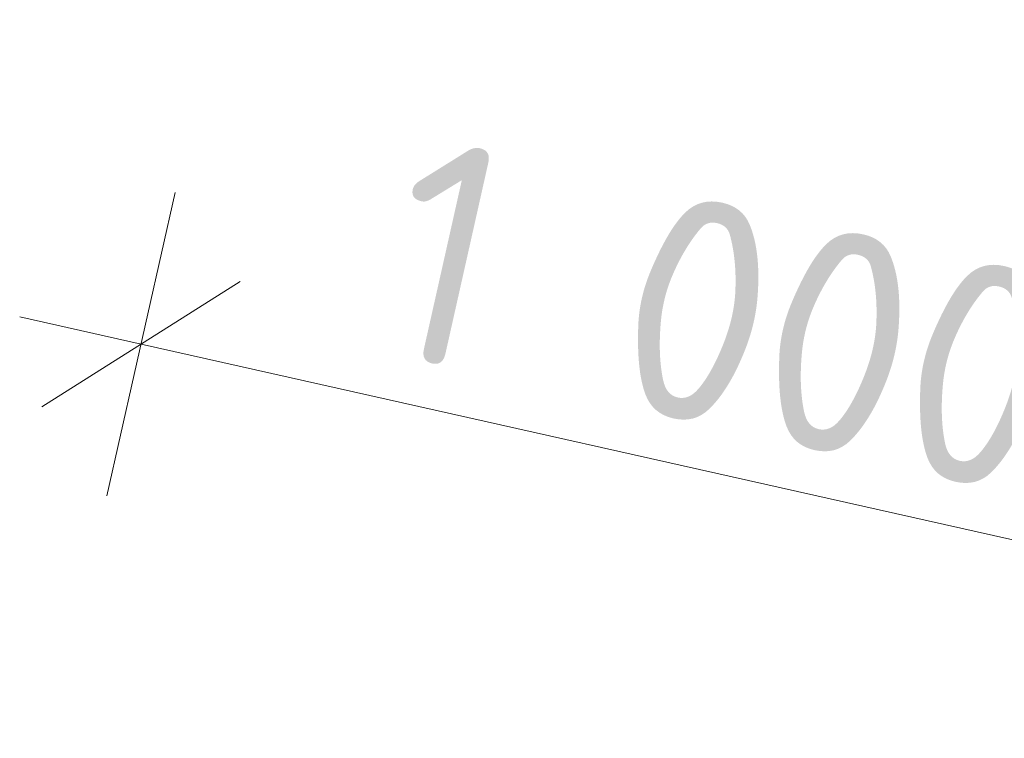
# Model space of a CAD drawing. Header units: millimetres. Extents: x -7213913 to -6930480, y 6129472 to 6353620.
# Tile 4 of 256: x -7201755 to -7200865, y 6158020 to 6158670. Entities that reach past the tile are written whole.
import ezdxf

# ---------------------------------------------------------------- set-up
doc = ezdxf.new("R2010")
doc.units = ezdxf.units.MM
doc.header["$MEASUREMENT"] = 0
doc.layers.add('АР-Чертеж-Размеры.АР', color=7, linetype='Continuous')
doc.layers.add('АР-Чертеж-Размеры.АР_Ном._пера__1', color=7, linetype='Continuous', lineweight=0)
doc.styles.add('РЎР“Р•РќР•Р\xa0Р\x98Р\xa0_РЎРўР\x98Р›Р¬_3', font='GOST_Common.ttf')
doc.dimstyles.new('СГЕНЕРИР_СТИЛЬ__5', dxfattribs={"dimtxt": 200, "dimasz": 142.5, "dimexe": 0.18, "dimexo": 0.0625, "dimgap": 0, "dimtad": 1, "dimdec": 0, "dimzin": 0, "dimdsep": 46, "dimtxsty": 'РЎР“Р•РќР•Р\xa0Р\x98Р\xa0_РЎРўР\x98Р›Р¬_3', "dimblk": 'ARROWHEAD_6', "dimblk1": 'ARROWHEAD_6', "dimblk2": 'ARROWHEAD_6', "dimcen": 0.09, "dimse1": 1, "dimse2": 1, "dimclrd": 7, "dimclre": 7, "dimclrt": 7, "dimazin": 0, "dimtfac": 1, "dimtdec": 4, "dimtmove": 0, "dimatfit": 3, "dimfxl": 1, "dimtolj": 1, "dimtzin": 0, "dimarcsym": 0})

# ---------------------------------------------------------------- blocks, each defined once
blk = doc.blocks.new('*D937', base_point=(-6566190.34, 6562677.79))
at = {"layer": 'АР-Чертеж-Размеры.АР_Ном._пера__1', "color": 7, "linetype": 'Continuous', "lineweight": 0, "transparency": 16777216}
for p, q in [((-7201676.45, 6158239.58), (-7201614.82, 6158514)), ((-7201556.02, 6158433.53), (-7201735.25, 6158320.05)), ((-7201755.4, 6158401.44), (-7201645.63, 6158376.79)), ((-7201645.63, 6158376.79), (-7200669.94, 6158157.65)), ((-7200700.76, 6158020.45), (-7200639.12, 6158294.86)), ((-7200759.55, 6158100.91), (-7200580.33, 6158214.4)), ((-7200669.94, 6158157.65), (-7200560.17, 6158133))]:
    blk.add_line(p, q, dxfattribs=at)
at = {"layer": 'АР-Чертеж-Размеры.АР_Ном._пера__1', "color": 7, "lineweight": 0, "transparency": 16777216, "insert": (-7201439.52, 6158371.49), "char_height": 200, "attachment_point": 7, "rotation": 347.34172, "style": 'РЎР“Р•РќР•Р\xa0Р\x98Р\xa0_РЎРўР\x98Р›Р¬_3'}
blk.add_mtext('\\A1;{\\pql;\\fGOST Common|b0|i0|c204|p0;\\W1.000000;1\xa0000}', dxfattribs=at)
blk = doc.blocks.new('ARROWHEAD_6')
at = {"color": 0, "linetype": 'Continuous', "lineweight": 0}
for p, q in [((-0.5, -0.5), (0.5, 0.5)), ((0, 0), (-1, 0))]:
    blk.add_line(p, q, dxfattribs=at)

msp = doc.modelspace()

# ---------------------------------------------------------------- dimensions: what is measured, and where the dimension line sits
at = {"layer": 'АР-Чертеж-Размеры.АР', "color": 7, "linetype": 'Continuous', "lineweight": 0}
dim = msp.add_linear_dim(base=(-7200669.94, 6158157.65), p1=(-7201579.89, 6158669.5), p2=(-7200604.2, 6158450.36), angle=347.34172, dimstyle='СГЕНЕРИР_СТИЛЬ__5', dxfattribs=at)
dim.commit()
dim.dimension.update_dxf_attribs({"geometry": '*D937', "text_midpoint": (-7201082.86, 6158393.88), "dimtype": 160, "text_rotation": 347.34172})

doc.saveas('drawing.dxf')
